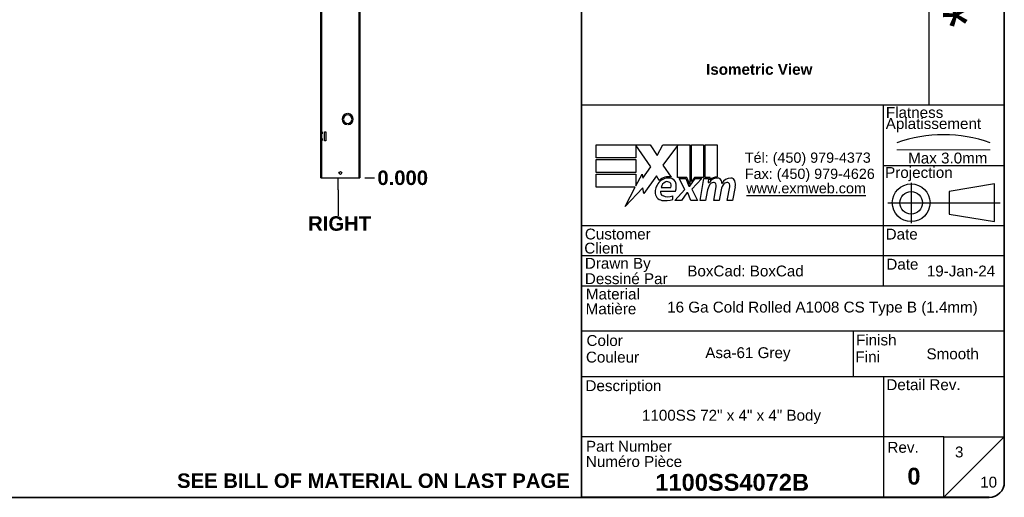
# Model space of a CAD drawing. Header units: inches. Extents: x 0 to 278, y -11 to 181.
# Tile 2 of 3: x 140 to 276, y 4 to 70. Entities that reach past the tile are written whole.
import ezdxf
from ezdxf.enums import TextEntityAlignment as Align

# ---------------------------------------------------------------- set-up
doc = ezdxf.new("R2010")
doc.units = ezdxf.units.IN
doc.header["$LTSCALE"] = 16.718028
doc.header["$MEASUREMENT"] = 0
doc.linetypes.add('CHAIN', pattern=[0.7087, 0.4724, -0.0591, 0.1181, -0.0591])
doc.linetypes.add('DASHED', pattern=[0.2067, 0.1654, -0.0413])
doc.layers.get('0').update_dxf_attribs({"lineweight": 25})
for name, color, linetype, lineweight in [('Centerline(ANSI)', 7, 'Continuous', 25), ('Dimensions(ANSI)', 7, 'Continuous', 25), ('Sketch Geometry(ANSI)', 7, 'Continuous', 25), ('Symbols(ANSI)', 7, 'Continuous', 25), ('Visible Edges(ANSI)', 7, 'Continuous', 25), ('Visible Tangent Edges(ANSI)', 7, 'Continuous', 25)]:
    doc.layers.add(name, color=color, linetype=linetype, lineweight=lineweight)
doc.styles.add('Current-ANSI', font='arial.ttf')
doc.styles.add('Dimension-ANSI', font='arialbd.ttf')
doc.styles.add('Text Style44', font='arialbd.ttf')
doc.styles.add('Text Style83', font='FRE3OF9X.TTF')
doc.dimstyles.new('INCH-ANSI', dxfattribs={"dimscale": 16.718028, "dimtxt": 0.12, "dimasz": 0.098425, "dimexe": 0.04, "dimexo": 0.04, "dimgap": 0.031496, "dimtad": 0, "dimtih": 1, "dimtoh": 1, "dimdec": 3, "dimrnd": 1e-08, "dimzin": 0, "dimdsep": 46, "dimtxsty": 'Dimension-ANSI', "dimcen": 0.09, "dimdle": 0.312, "dimclrd": 179, "dimclre": 179, "dimclrt": 7, "dimadec": 1, "dimazin": 0, "dimtfac": 1, "dimtdec": 3, "dimtofl": 0, "dimtmove": 0, "dimatfit": 3, "dimfxl": 1, "dimtolj": 1, "dimtzin": 4, "dimlwd": 25, "dimlwe": 25, "dimarcsym": 0})

# ---------------------------------------------------------------- blocks, each defined once
blk = doc.blocks.new('Title Blocks EXM - ANSI B')
for p, q in [((13.3719, 3.063), (13.3719, 3.17)), ((13.3719, 3.17), (13.8179, 3.17)), ((13.8239, 2.989), (13.7009, 3.1679)), ((13.7009, 3.1679), (13.7009, 3.063)), ((13.8179, 3.17), (13.8766, 3.0829)), ((13.8766, 3.0829), (13.9229, 3.17)), ((13.9229, 3.17), (14.1459, 3.17)), ((14.0459, 3.1658), (13.9239, 3.0025)), ((14.0459, 2.9005), (14.0459, 3.1658)), ((14.1459, 3.17), (14.1459, 2.8416)), ((14.1599, 3.17), (14.2589, 3.17)), ((14.1599, 2.866), (14.1599, 3.17)), ((14.2589, 3.17), (14.2589, 2.9005)), ((14.2729, 3.17), (14.3719, 3.17)), ((14.2729, 2.9005), (14.2729, 3.17)), ((14.3719, 3.17), (14.3719, 2.905)), ((13.7009, 3.063), (13.3719, 3.063)), ((13.3719, 3.049), (13.7009, 3.049)), ((13.3719, 2.942), (13.3719, 3.049)), ((13.7009, 3.049), (13.7009, 2.942)), ((13.7009, 2.942), (13.3719, 2.942)), ((13.7584, 2.8954), (13.8239, 2.989)), ((13.9239, 3.0025), (13.9929, 2.903)), ((13.3719, 2.82), (13.3719, 2.927)), ((13.3719, 2.927), (13.7009, 2.927)), ((13.7009, 2.831), (13.7519, 2.929)), ((13.7009, 2.927), (13.7009, 2.831)), ((13.7519, 2.929), (13.7584, 2.8954)), ((13.8699, 2.9145), (13.7651, 2.7677)), ((13.893, 2.876), (13.8699, 2.9145)), ((14.1209, 2.9005), (14.0459, 2.9005)), ((14.0589, 2.891), (14.1129, 2.891)), ((14.1049, 2.802), (14.0589, 2.891)), ((14.1129, 2.891), (14.1389, 2.8297)), ((14.1459, 2.8416), (14.1209, 2.9005)), ((14.1459, 2.8297), (14.1904, 2.891)), ((14.1849, 2.9005), (14.1599, 2.866)), ((14.2449, 2.891), (14.1639, 2.8026)), ((14.2589, 2.9005), (14.1849, 2.9005)), ((14.1904, 2.891), (14.2449, 2.891)), ((14.2319, 2.709), (14.264, 2.891)), ((14.264, 2.891), (14.3019, 2.891)), ((14.3139, 2.9005), (14.2729, 2.9005)), ((14.3019, 2.891), (14.2991, 2.859)), ((14.2991, 2.859), (14.3087, 2.859)), ((14.3121, 2.88), (14.3139, 2.9005)), ((13.6951, 2.82), (13.3719, 2.82)), ((13.6123, 2.661), (13.6951, 2.82)), ((13.7585, 2.815), (13.6123, 2.661)), ((13.7651, 2.7677), (13.7585, 2.815)), ((13.9049, 2.788), (14.0269, 2.788)), ((13.9099, 2.818), (13.9899, 2.818)), ((14.0229, 2.709), (14.1049, 2.802)), ((14.1219, 2.774), (14.0769, 2.709)), ((14.1299, 2.774), (14.1219, 2.774)), ((14.1549, 2.709), (14.1299, 2.774)), ((14.1389, 2.8297), (14.1459, 2.8297)), ((14.1639, 2.8026), (14.2089, 2.709)), ((14.2891, 2.784), (14.2759, 2.709)), ((14.3449, 2.709), (14.3651, 2.824)), ((14.4021, 2.784), (14.3889, 2.709)), ((14.4568, 2.709), (14.4771, 2.824)), ((14.523, 2.8232), (14.5008, 2.709)), ((14.0049, 2.718), (14.0049, 2.748)), ((14.0769, 2.709), (14.0229, 2.709)), ((14.2089, 2.709), (14.1549, 2.709)), ((14.2759, 2.709), (14.2319, 2.709)), ((14.3889, 2.709), (14.3449, 2.709)), ((14.5008, 2.709), (14.4568, 2.709))]:
    blk.add_line(p, q)
for centre, radius, start, end in [((13.9913, 2.772), 0.1327, 134.16843, 176.56465), ((13.9683, 2.7958), 0.11, 77.07905, 133.17854), ((13.9683, 2.7958), 0.0996, 80.40854, 134.16843), ((13.9654, 2.8111), 0.056, 109.37968, 172.99755), ((13.959, 2.8295), 0.0365, 51.16516, 109.37968), ((13.9619, 2.8332), 0.0318, 331.45471, 51.16516), ((13.9805, 2.8435), 0.0507, 23.84447, 85.08017), ((13.9409, 2.826), 0.094, 336.15553, 23.84447), ((14.3761, 2.8159), 0.08, 89.47765, 147.41137), ((14.3463, 2.8176), 0.042, 96.03001, 147.59924), ((14.3702, 2.825), 0.08, 88.79525, 136.5849), ((14.344, 2.8395), 0.02, 23.55712, 96.03001), ((14.3766, 2.8621), 0.0338, 16.9928, 89.47765), ((14.3171, 2.8439), 0.096, 3.6169, 16.9928), ((14.4864, 2.814), 0.0819, 89.6788, 153.95078), ((14.4583, 2.8176), 0.042, 96.10268, 147.60833), ((14.456, 2.8395), 0.02, 23.54875, 96.10268), ((14.4867, 2.8609), 0.035, 18.47479, 89.6788), ((14.4288, 2.8415), 0.096, 349, 18.47479), ((13.9245, 2.776), 0.0658, 176.56465, 261.56052), ((13.9355, 2.7789), 0.032, 163.52609, 244.67838), ((14.4417, 2.757), 0.155, 147.59924, 170), ((14.3248, 2.8311), 0.041, 350, 23.55712), ((14.5551, 2.7593), 0.155, 148.55841, 170.82565), ((14.4367, 2.8311), 0.041, 349.9922, 23.54875), ((13.9446, 2.9112), 0.2024, 261.56052, 287.33425), ((13.9656, 2.8424), 0.1023, 244.67838, 292.56091)]:
    blk.add_arc(centre, radius, start, end)
at = {"layer": 'Centerline(ANSI)', "linetype": 'DASHED', "lineweight": 18, "ltscale": 0.507983}
blk.add_line((15.8615, 3.1283), (16.6325, 3.1283), dxfattribs=at)
at = {"layer": 'Centerline(ANSI)', "linetype": 'CHAIN', "ltscale": 0.185148}
blk.add_line((15.979, 2.8548), (15.979, 2.5213), dxfattribs=at)
at = {"layer": 'Centerline(ANSI)', "linetype": 'CHAIN', "ltscale": 0.437897}
blk.add_line((15.7859, 2.691), (16.7169, 2.691), dxfattribs=at)
at = {"layer": 'Sketch Geometry(ANSI)'}
for p, q in [((13.25, 10.687), (16.625, 10.687)), ((13.5, 10.687), (13.5, 8.625)), ((15.375, 10.687), (15.375, 8.625)), ((16.125, 10.687), (16.125, 3.5)), ((16.75, 10.562), (16.75, 0.375)), ((13.25, 10.5), (16.75, 10.5)), ((13.25, 10.125), (16.75, 10.125)), ((13.25, 9.75), (16.75, 9.75)), ((16.75, 9.375), (13.25, 9.375)), ((13.25, 9), (16.75, 9)), ((16.75, 9), (16.75, 8.625)), ((13.25, 8.625), (16.75, 8.625)), ((16.75, 3.5), (13.25, 3.5)), ((15.75, 2), (15.75, 3.5)), ((15.75, 3), (16.75, 3)), ((16.6692, 2.847), (16.2942, 2.7845)), ((16.2942, 2.7845), (16.2942, 2.5975)), ((16.6692, 2.535), (16.6692, 2.847)), ((16.2942, 2.5975), (16.6692, 2.535)), ((16.75, 2.5), (13.25, 2.5)), ((16.75, 2.25), (13.25, 2.25)), ((16.75, 2), (13.25, 2)), ((13.25, 1.6292), (16.75, 1.6292)), ((15.4988, 1.6292), (15.4988, 1.25)), ((13.25, 1.25), (16.75, 1.25)), ((15.75, 1.25), (15.75, 0.75)), ((15.75, 0.75), (13.25, 0.75)), ((16.25, 0.75), (15.75, 0.75)), ((15.75, 0.75), (15.75, 0.25)), ((16.25, 0.25), (16.25, 0.75)), ((16.25, 0.75), (16.75, 0.75)), ((16.25, 0.25), (16.75, 0.75)), ((16.625, 0.25), (13.25, 0.25))]:
    blk.add_line(p, q, dxfattribs=at)
at = {"layer": 'Sketch Geometry(ANSI)', "linetype": 'Continuous', "lineweight": 35}
for p, q in [((13.25, 8.625), (13.25, 10.687)), ((13.25, 8.625), (13.25, 3.5)), ((13.25, 0.25), (13.25, 3.5))]:
    blk.add_line(p, q, dxfattribs=at)
at = {"layer": 'Sketch Geometry(ANSI)'}
for radius in [0.156, 0.0935]:
    blk.add_circle((15.979, 2.691), radius, dxfattribs=at)
for centre, radius, start, end in [((16.625, 10.562), 0.125, 0, 90), ((16.247, 2.1118), 1.1434, 70.29735, 109.70265), ((16.625, 0.375), 0.125, 270, 0)]:
    blk.add_arc(centre, radius, start, end, dxfattribs=at)
at = {"layer": 'Symbols(ANSI)', "color": 7, "char_height": 0.09, "style": 'Current-ANSI'}
for s, insert, width, attachment_point in [('No.', (13.3727, 10.5947), 0.250391, 5), ('Revisions', (14.4395, 10.5958), 1.873306, 5), ('Date', (15.7494, 10.5928), 0.751347, 5), ('By/Par', (16.4354, 10.5938), 0.622018, 5), ('Date', (15.7734, 2.1356), 0.265541, 7), ('BoxCad: BoxCad', (14.1257, 2.1251), 1.623619, 4), ('Rev.', (15.7827, 0.6181), 0.258544, 7)]:
    blk.add_mtext(s, dxfattribs=dict(at, insert=insert, width=width, attachment_point=attachment_point))
for s, insert, attachment_point in [('\\fArial|b1|i0;{\\H0.0900;Isometric View}', (14.2811, 3.8417), 1), ('Flatness', (15.7699, 3.3932), 7), ('Aplatissement', (15.7685, 3.2751), 7), ('Max 3.0mm', (15.9539, 3.0153), 7), ('Projection', (15.7637, 2.8698), 7), ('Customer', (13.2778, 2.3855), 7), ('Date', (15.7677, 2.385), 7), ('Client', (13.273, 2.269), 7), ('Drawn By', (13.2779, 2.1175), 7), ('Dessiné Par', (13.2779, 2.0156), 7), ('Material', (13.2861, 1.8886), 7), ('Matière', (13.2843, 1.7661), 7), ('Finish', (15.5226, 1.5076), 7), ('Color', (13.2914, 1.5033), 7), ('Couleur', (13.2867, 1.3658), 7), ('Fini', (15.5179, 1.37), 7), ('Description', (13.2829, 1.1031), 7), ('Detail Rev.', (15.7736, 1.137), 7), ('Part Number', (13.2867, 0.6271), 7), ('Numéro Pièce', (13.2862, 0.5004), 7)]:
    blk.add_mtext(s, dxfattribs=dict(at, insert=insert, attachment_point=attachment_point))
at = {"layer": 'Symbols(ANSI)', "color": 7, "insert": (14.6019, 3.1074), "char_height": 0.085, "attachment_point": 1, "line_spacing_factor": 0.944221, "style": 'Current-ANSI'}
blk.add_mtext('\\fArial|b0|i0;{\\H0.0850;Tél: (450) 979-4373\\PFax: (450) 979-4626}', dxfattribs=at)
at = {"layer": 'Symbols(ANSI)', "color": 5, "true_color": 0x0000ff, "insert": (14.6145, 2.8542), "char_height": 0.085, "attachment_point": 1, "style": 'Dimension-ANSI'}
blk.add_mtext('\\fArial|b0|i0;{\\H0.0850;\\Lwww.exmweb.com}', dxfattribs=at)
at = {"layer": 'Symbols(ANSI)', "color": 7, "style": 'Current-ANSI'}
for tag, p in [('REV1', (13.3753, 10.3127)), ('REV1DATE', (15.7496, 10.31)), ('REV1BY', (16.4371, 10.3133)), ('REV2', (13.3734, 9.9377)), ('REV2DATE', (15.7475, 9.9406)), ('REV2BY', (16.4372, 9.9385)), ('REV3', (13.3741, 9.563)), ('REV3DATE', (15.7516, 9.563)), ('REV3BY', (16.4372, 9.5635)), ('REV4', (13.3766, 9.1879)), ('REV4DATE', (15.7516, 9.1879)), ('REV4BY', (16.4411, 9.1885)), ('REV5', (13.3734, 8.8129)), ('REV5DATE', (15.7516, 8.8129)), ('REV5BY', (16.4379, 8.8113)), ('MFG_APPROVED_DATE', (16.3934, 2.3745)), ('DETAIL_REV', (16.2494, 0.9257))]:
    blk.add_attdef(tag, text='', height=0.09, dxfattribs=at).set_placement(p, align=Align.MIDDLE_CENTER)
for tag, p in [('REV1DESC', (13.5255, 10.3098)), ('REV2DESC', (13.5253, 9.9374)), ('REV3DESC', (13.528, 9.5635)), ('REV4DESC', (13.533, 9.1903)), ('REV5DESC', (13.5322, 8.8113)), ('COMPANY', (14.1202, 2.375))]:
    blk.add_attdef(tag, text='', height=0.09, dxfattribs=at).set_placement(p, align=Align.MIDDLE_LEFT)
at = {"layer": 'Symbols(ANSI)', "color": 7, "style": 'Text Style83'}
blk.add_attdef('BARCODE_001', (16.6422, 4.1418), '', height=0.4, rotation=90, dxfattribs=at)
at = {"layer": 'Symbols(ANSI)', "color": 7}
for tag, p, height, style in [('IDW_DATE_001', (16.1084, 2.0805), 0.09, 'Current-ANSI'), ('MATERIEL_001', (13.9591, 1.7815), 0.09, 'Current-ANSI'), ('COLOR_001', (14.2747, 1.4037), 0.09, 'Current-ANSI'), ('FINISH_001', (16.106, 1.3941), 0.09, 'Current-ANSI'), ('IDW_DESC_001', (13.7504, 0.8851), 0.09, 'Current-ANSI'), ('Sheet_Number_001', (16.3416, 0.5807), 0.09, 'Current-ANSI'), ('IDW_REV_001', (15.9474, 0.3552), 0.14, 'Text Style44'), ('IDW_NAME_001', (13.8611, 0.3043), 0.14, 'Text Style44'), ('Number_of_sheets_001', (16.5505, 0.3309), 0.09, 'Current-ANSI')]:
    blk.add_attdef(tag, p, '', height=height, dxfattribs=dict(at, style=style))
blk = doc.blocks.new('*D12')
at = {"layer": 'Defpoints', "color": 0, "linetype": 'Continuous', "transparency": 16777216}
for p in [(187.06, 48.51), (187.06, 48.51), (189.06, 48.51)]:
    blk.add_point(p, dxfattribs=at)
at = {"layer": 'Dimensions(ANSI)', "color": 179, "linetype": 'Continuous', "lineweight": 25, "true_color": 0x262658, "transparency": 16777216}
blk.add_line((187.73, 48.51), (189.06, 48.51), dxfattribs=at)
at = {"layer": 'Dimensions(ANSI)', "color": 7, "linetype": 'Continuous', "lineweight": 25, "transparency": 16777216, "insert": (192.97, 48.51), "char_height": 2.006, "attachment_point": 5, "style": 'Dimension-ANSI'}
blk.add_mtext('\\A1;0.000', dxfattribs=at)
blk = doc.blocks.new('*D13')
at = {"layer": 'Defpoints', "color": 0, "linetype": 'Continuous', "transparency": 16777216}
for p in [(187.06, 146.31), (189.06, 146.31), (187.06, 48.51)]:
    blk.add_point(p, dxfattribs=at)
at = {"layer": 'Dimensions(ANSI)', "color": 179, "linetype": 'Continuous', "lineweight": 25, "true_color": 0x262658, "transparency": 16777216}
blk.add_line((187.73, 146.31), (189.06, 146.31), dxfattribs=at)
at = {"layer": 'Dimensions(ANSI)', "color": 7, "linetype": 'Continuous', "lineweight": 25, "transparency": 16777216, "insert": (193.75, 146.31), "char_height": 2.006, "attachment_point": 5, "style": 'Dimension-ANSI'}
blk.add_mtext('\\A1;72.000', dxfattribs=at)
blk = doc.blocks.new('Datum Identifier11')
at = {"layer": 'Symbols(ANSI)', "color": 7, "linetype": 'Continuous', "lineweight": 25}
for p, q in [((11.0077, 2.8031), (11.0077, 2.9015)), ((11.0077, 2.8031), (11.0077, 2.7702)), ((11.0077, 2.7702), (11.0077, 2.5861))]:
    blk.add_line(p, q, dxfattribs=at)
at = {"layer": 'Symbols(ANSI)', "color": 7, "insert": (10.7597, 2.4621), "char_height": 0.12, "attachment_point": 7, "style": 'Dimension-ANSI'}
blk.add_mtext('RIGHT', dxfattribs=at)
blk = doc.blocks.new('Borders 3_EXM - B (Inch)')
at = {"layer": 'Sketch Geometry(ANSI)', "linetype": 'Continuous', "lineweight": 35}
for p, q in [((16.5229, 0.3795), (16.5229, 10.5665)), ((0.3979, 0.2545), (16.3979, 0.2545))]:
    blk.add_line(p, q, dxfattribs=at)
blk.add_arc((16.3979, 0.3795), 0.125, 270, 0, dxfattribs=at)
at = {"layer": 'Symbols(ANSI)', "color": 7, "style": 'Current-ANSI'}
blk.add_attdef('FILENAME_AND_PATH_001', (6.1601, 10.7181), '', height=0.09, dxfattribs=at)

msp = doc.modelspace()

# ---------------------------------------------------------------- linework, layer by layer
at = {"layer": 'Visible Edges(ANSI)'}
for p, q in [((187.0566, 146.3084), (187.0566, 48.508)), ((181.6233, 54.9743), (181.6233, 96.7148)), ((185.2908, 57.419), (185.2908, 57.4189)), ((185.4266, 57.4189), (185.4266, 57.419)), ((184.767, 56.7123), (184.7669, 56.7123)), ((184.7669, 56.6037), (184.767, 56.6037)), ((185.2908, 55.8971), (185.2908, 55.897)), ((185.4266, 55.897), (185.4266, 55.8971)), ((185.9505, 56.7123), (185.9503, 56.7123)), ((185.9503, 56.6037), (185.9505, 56.6037)), ((181.7048, 54.9743), (181.6233, 54.9743)), ((181.6233, 54.522), (181.6233, 54.9743)), ((181.6233, 54.0398), (181.6233, 54.522)), ((181.6233, 54.522), (181.7048, 54.522)), ((181.698, 54.9743), (181.698, 54.522)), ((181.7401, 54.9743), (181.7048, 54.9743)), ((181.7048, 54.8908), (181.7048, 54.9743)), ((181.8134, 54.8908), (181.7048, 54.8908)), ((181.8134, 54.6056), (181.7048, 54.6056)), ((181.7048, 54.522), (181.7048, 54.6056)), ((181.7401, 54.522), (181.7048, 54.522)), ((181.8134, 54.8908), (181.8134, 54.6056)), ((182.1462, 54.9125), (182.316, 54.9125)), ((182.1462, 53.6493), (182.1462, 54.9125)), ((182.316, 54.9125), (182.316, 53.6493)), ((181.6233, 53.5875), (181.6233, 54.0398)), ((181.7048, 54.0398), (181.6233, 54.0398)), ((181.6233, 48.508), (181.6233, 53.5875)), ((181.6233, 53.5875), (181.7048, 53.5875)), ((181.698, 54.0398), (181.698, 53.5875)), ((181.7401, 54.0398), (181.7048, 54.0398)), ((181.7048, 53.9563), (181.7048, 54.0398)), ((181.8134, 53.9563), (181.7048, 53.9563)), ((181.8134, 53.671), (181.7048, 53.671)), ((181.7048, 53.5875), (181.7048, 53.671)), ((181.7401, 53.5875), (181.7048, 53.5875)), ((181.8134, 53.9563), (181.8134, 53.671)), ((182.316, 53.6493), (182.1462, 53.6493)), ((181.6233, 48.508), (181.7401, 48.508)), ((181.7401, 48.508), (186.9398, 48.508)), ((186.9398, 48.508), (187.0566, 48.508))]:
    msp.add_line(p, q, dxfattribs=at)
msp.add_circle((184.3399, 49.1871), 0.1908, dxfattribs=at)
for radius, start, end in [(0.7641, 95.099689, 264.900311), (0.7639, 95.100598, 264.899402), (0.5943, 5.245797, 174.754203), (0.5941, 5.247, 174.753), (0.7641, 275.099689, 84.900311), (0.7639, 275.100598, 84.899402), (0.5943, 185.245797, 354.754203), (0.5941, 185.247, 354.753)]:
    msp.add_arc((185.3587, 56.658), radius, start, end, dxfattribs=at)
at = {"layer": 'Visible Tangent Edges(ANSI)'}
for p, q in [((186.9398, 48.508), (186.9398, 146.3084)), ((181.7401, 96.7148), (181.7401, 54.9743)), ((181.7401, 54.8908), (181.7401, 54.6056)), ((181.7401, 54.522), (181.7401, 54.0398)), ((181.7401, 53.9563), (181.7401, 53.671)), ((181.7401, 53.5875), (181.7401, 48.508))]:
    msp.add_line(p, q, dxfattribs=at)

# ---------------------------------------------------------------- block references
at = {"xscale": 16.71802785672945, "yscale": 16.71802785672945, "zscale": 16.71802785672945}
msp.add_blockref('Borders 3_EXM - B (Inch)', (0, 0), dxfattribs=at)
msp.add_blockref('Title Blocks EXM - ANSI B', (-3.7974, 0.0759), dxfattribs=at).add_auto_attribs({'COLOR_001': 'Asa-61 Grey', 'IDW_DATE_001': '19-Jan-24', 'IDW_REV_001': '0', 'Sheet_Number_001': '3', 'Number_of_sheets_001': '10', 'IDW_DESC_001': '1100SS 72" x 4" x 4" Body', 'IDW_NAME_001': '1100SS4072B', 'BARCODE_001': '*$H1100SS4072B$J*', 'FINISH_001': 'Smooth', 'MATERIEL_001': '16 Ga Cold Rolled A1008 CS Type B (1.4mm)'})
at = {"layer": 'Symbols(ANSI)', "xscale": 16.71802785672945, "yscale": 16.71802785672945, "zscale": 16.71802785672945}
msp.add_blockref('Datum Identifier11', (0, 0), dxfattribs=at)

# ---------------------------------------------------------------- texts
at = {"layer": 'Symbols(ANSI)', "color": 7, "insert": (188.918, 6.5457), "char_height": 2.006163, "width": 54.352962, "attachment_point": 5, "style": 'Dimension-ANSI'}
msp.add_mtext('\\fArial|b1|i0;SEE BILL OF MATERIAL ON LAST PAGE', dxfattribs=at)

# ---------------------------------------------------------------- dimensions: what is measured, and where the dimension line sits
at = {"layer": 'Dimensions(ANSI)', "color": 179, "linetype": 'Continuous', "lineweight": 25, "true_color": 0x262658}
for feature_location, offset, origin, picture, middle in [((187.0566, 146.3084), (2.0062, 0), (187.0566, 48.508), '*D13', (193.7467, 146.3084)), ((187.0566226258, 48.5079670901), (2.0061633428, 0), (187.0566226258, 48.5079670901), '*D12', (192.9680675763, 48.5079670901))]:
    dim = msp.add_ordinate_dim(feature_location=feature_location, offset=offset, dtype=0, origin=origin, dimstyle='INCH-ANSI', override={"dimgap": 0.031496, "dimtad": 0, "dimdec": 3, "dimlfac": 0.736193, "dimtol": 0, "dimlim": 0, "dimtp": 0, "dimtm": 0, "dimtdec": 3}, dxfattribs=at)
    dim.commit()
    dim.dimension.update_dxf_attribs({"geometry": picture, "text_midpoint": middle})

doc.saveas('drawing.dxf')
